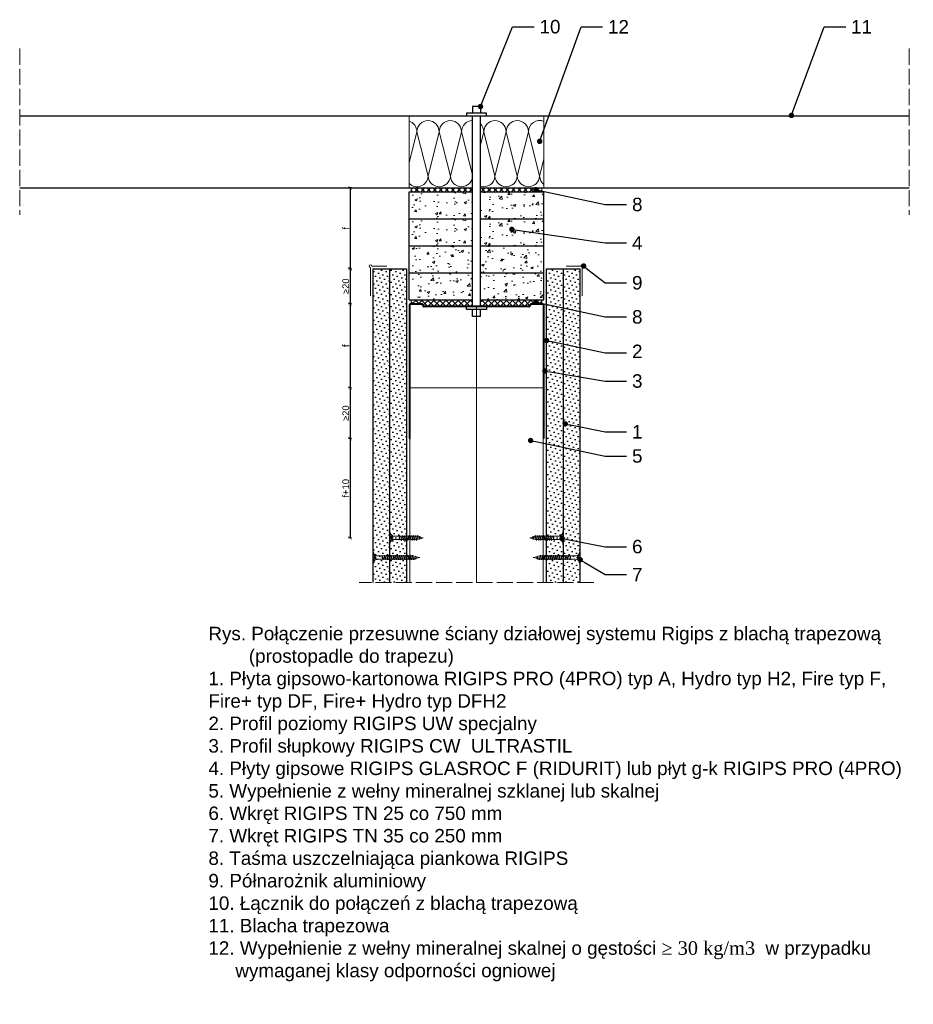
# Model space of a CAD drawing. Header units: millimetres. Extents: x 2157 to 3577, y 2981 to 3712.
# Tile 1 of 2: x 2157 to 2820, y 2981 to 3712. Entities that reach past the tile are written whole.
import ezdxf
from ezdxf import colors
from ezdxf.entities.mleader import LeaderData, LeaderLine
from ezdxf.math import Vec2, Vec3

# ---------------------------------------------------------------- set-up
doc = ezdxf.new("R2010")
doc.units = ezdxf.units.MM
doc.linetypes.add('ACAD_ISO02W100', pattern=[15, 12, -3])
for name, color, linetype, lineweight in [('_ISOVER WELNA', 7, 'BATTING', 9), ('_RIGIPS AKCESORIA', 7, 'Continuous', 18), ('_RIGIPS G-K', 7, 'Continuous', 25), ('_RIGIPS PROFIL', 7, 'Continuous', 18), ('KRESKOWANIE', 7, 'Continuous', 9), ('OPISY', 7, 'Continuous', 9), ('PRZERYWANA', 7, 'ACAD_ISO02W100', 9), ('WYMIARY', 7, 'Continuous', 25)]:
    doc.layers.add(name, color=color, linetype=linetype, lineweight=lineweight)
doc.styles.get("Standard").update_dxf_attribs({"font": 'arial.ttf'})
doc.linetypes.add('BATTING', pattern='A,0.00254,-2.54,[134,ltypeshp.shx,S=2.54,R=0,X=-2.54,Y=0],-5.08,[134,ltypeshp.shx,S=2.54,R=180,X=2.54,Y=0],-2.54', length=10.16254)
doc.dimstyles.new('ISO-25', dxfattribs={"dimtxt": 5, "dimasz": 2.5, "dimexe": 1.25, "dimexo": 0.625, "dimtad": 1, "dimtxsty": 'Standard', "dimblk": 'ARCHTICK', "dimcen": 2.5, "dimadec": 0, "dimazin": 0, "dimtfac": 1, "dimtmove": 0, "dimatfit": 3, "dimfxl": 1, "dimfxlon": 1, "dimarcsym": 0})

# ---------------------------------------------------------------- blocks, each defined once
blk = doc.blocks.new('_Dot')
at = {"color": 0, "linetype": 'ByBlock', "lineweight": -2}
blk.add_line((-0.5, 0), (-1, 0), dxfattribs=at)
at = {"color": 0, "linetype": 'ByBlock', "const_width": 0.5}
blk.add_lwpolyline([(-0.25, 0, 1), (0.25, 0, 1)], format="xyb", close=True, dxfattribs=at)
blk = doc.blocks.new('TN 25')
at = {"layer": '_RIGIPS AKCESORIA'}
for p, q in [((0, -0.84), (0, 7.16)), ((0, 7.16), (0.46, 7.16)), ((0.46, 4.78), (0, 4.78)), ((0, 3.5), (1.77, 3.5)), ((0, 2.83), (1.77, 2.83)), ((0.46, 1.64), (0, 1.64)), ((0.46, 7.16), (0.46, 4.78)), ((0.46, -0.84), (0.46, 1.64)), ((1.77, 3.5), (1.77, 4.2)), ((1.77, 2.83), (1.77, 2.18)), ((3.02, 4.46), (8.47, 4.46)), ((7.49, 2.01), (3.55, 2.01)), ((7.12, 4.46), (7.12, 3.18)), ((8.03, 2.01), (7.12, 4.46)), ((7.12, 3.18), (7.65, 1.53)), ((7.65, 1.53), (8.03, 2.01)), ((9.41, 2.01), (8.03, 2.01)), ((8.47, 4.46), (8.79, 5)), ((9.61, 1.51), (8.47, 4.46)), ((8.79, 5), (9.93, 2.01)), ((9, 4.46), (10.1, 4.46)), ((9.93, 2.01), (9.61, 1.51)), ((11.04, 2.01), (9.93, 2.01)), ((10.1, 4.46), (10.41, 5)), ((11.23, 1.51), (10.1, 4.46)), ((10.41, 5), (11.56, 2.01)), ((10.62, 4.46), (11.67, 4.46)), ((11.56, 2.01), (11.23, 1.51)), ((12.61, 2.01), (11.56, 2.01)), ((11.67, 4.46), (11.99, 5)), ((12.81, 1.51), (11.67, 4.46)), ((11.99, 5), (13.14, 2.01)), ((12.2, 4.46), (13.21, 4.46)), ((13.14, 2.01), (12.81, 1.51)), ((14.15, 2.01), (13.14, 2.01)), ((13.21, 4.46), (13.52, 5)), ((14.34, 1.51), (13.21, 4.46)), ((13.52, 5), (14.67, 2.01)), ((13.73, 4.46), (14.8, 4.46)), ((14.67, 2.01), (14.34, 1.51)), ((15.74, 2.01), (14.67, 2.01)), ((14.8, 4.46), (15.12, 5)), ((15.94, 1.51), (14.8, 4.46)), ((15.12, 5), (16.26, 2.01)), ((15.33, 4.46), (16.42, 4.46)), ((16.26, 2.01), (15.94, 1.51)), ((17.36, 2.01), (16.26, 2.01)), ((16.42, 4.46), (16.73, 5)), ((17.55, 1.51), (16.42, 4.46)), ((16.73, 5), (17.88, 2.01)), ((16.94, 4.46), (17.99, 4.46)), ((17.88, 2.01), (17.55, 1.51)), ((18.93, 2.01), (17.88, 2.01)), ((17.99, 4.46), (18.31, 5)), ((19.13, 1.51), (17.99, 4.46)), ((18.31, 5), (19.45, 2.01)), ((18.52, 4.46), (19.68, 4.46)), ((19.45, 2.01), (19.13, 1.51)), ((19.45, 2.01), (20.62, 2.01)), ((19.68, 4.46), (20, 5)), ((20.82, 1.51), (19.68, 4.46)), ((20, 5), (21.14, 2.01)), ((20.21, 4.46), (20.7, 4.46)), ((20.7, 4.46), (22.28, 3.98)), ((21.14, 2.01), (20.82, 1.51)), ((21.14, 2.01), (21.81, 2.12)), ((21.85, 1.83), (21.67, 3.28)), ((21.67, 3.28), (22.14, 2.4)), ((22.14, 2.4), (21.85, 1.83)), ((22.7, 2.36), (22.14, 2.4)), ((22.28, 3.98), (22.56, 4.37)), ((22.7, 2.36), (22.28, 3.98)), ((22.56, 4.37), (23.03, 2.71)), ((23.03, 2.71), (22.7, 2.36)), ((22.71, 3.85), (25, 3.24)), ((25, 3.24), (23.03, 2.71)), ((0, -0.84), (0.46, -0.84))]:
    blk.add_line(p, q, dxfattribs=at)
for centre, major_axis, ratio, start_param, end_param in [((3.09, 7.67), (0.17, 3.2), 0.826134, 1.773653, 3.180586), ((-0.04, 0.9), (0, 3.93), 0.848176, -0.720942, -0.151112), ((3.37, -1.57), (0.28, 3.57), 0.832181, 0.035984, 1.430787), ((-2.73, 15.91), (0, 14.76), 0.848176, 3.399396, 3.475072), ((0.59, 4.62), (0, 2.81), 0.848176, 3.475072, 3.862535), ((1.66, 3.18), (0, 0.895), 0.848176, -1.552777, -0.720942), ((1.66, 3.18), (0, 0.895), 0.848176, 3.862535, 4.730408)]:
    blk.add_ellipse(centre, major_axis=major_axis, ratio=ratio, start_param=start_param, end_param=end_param, dxfattribs=at)
blk = doc.blocks.new('_ArchTick')
at = {"color": 0, "linetype": 'ByBlock', "const_width": 0.15}
blk.add_lwpolyline([(-0.5, -0.5), (0.5, 0.5)], dxfattribs=at)
blk = doc.blocks.new('*D103')
at = {"layer": 'Defpoints', "color": 0, "transparency": 16777216}
for p in [(2447.61, 3587.07), (2402.4, 3527.07), (2445.61, 3527.07)]:
    blk.add_point(p, dxfattribs=at)
at = {"layer": 'WYMIARY', "color": 0, "lineweight": -2, "transparency": 16777216}
for p, q in [((2403.4, 3587.07), (2401.15, 3587.07)), ((2402.4, 3587.07), (2402.4, 3527.07)), ((2403.4, 3527.07), (2401.15, 3527.07))]:
    blk.add_line(p, q, dxfattribs=at)
at = {"layer": 'WYMIARY', "color": 0, "lineweight": -2, "transparency": 16777216, "xscale": 2.5, "yscale": 2.5, "zscale": 2.5}
for p, rotation in [((2402.4, 3587.07), 90), ((2402.4, 3527.07), 270)]:
    blk.add_blockref('_ArchTick', p, dxfattribs=dict(at, rotation=rotation))
at = {"layer": 'WYMIARY', "color": 0, "transparency": 16777216, "insert": (2399.23, 3557.07), "char_height": 5, "attachment_point": 5, "rotation": 90}
blk.add_mtext('f', dxfattribs=at)
blk = doc.blocks.new('*D104')
at = {"layer": 'Defpoints', "color": 0, "transparency": 16777216}
for p in [(2446.21, 3527.07), (2402.4, 3501.07), (2448.41, 3501.07)]:
    blk.add_point(p, dxfattribs=at)
at = {"layer": 'WYMIARY', "color": 0, "lineweight": -2, "transparency": 16777216}
for p, q in [((2403.4, 3527.07), (2401.15, 3527.07)), ((2402.4, 3527.07), (2402.4, 3501.07)), ((2403.4, 3501.07), (2401.15, 3501.07))]:
    blk.add_line(p, q, dxfattribs=at)
at = {"layer": 'WYMIARY', "color": 0, "lineweight": -2, "transparency": 16777216, "xscale": 2.5, "yscale": 2.5, "zscale": 2.5}
for p, rotation in [((2402.4, 3527.07), 90), ((2402.4, 3501.07), 270)]:
    blk.add_blockref('_ArchTick', p, dxfattribs=dict(at, rotation=rotation))
at = {"layer": 'WYMIARY', "color": 0, "transparency": 16777216, "insert": (2399.22, 3514.07), "char_height": 5, "attachment_point": 5, "rotation": 90}
blk.add_mtext('≥20', dxfattribs=at)
blk = doc.blocks.new('*D105')
at = {"layer": 'Defpoints', "color": 0, "transparency": 16777216}
for p in [(2448.21, 3401.07), (2402.4, 3327.28), (2458.11, 3327.28)]:
    blk.add_point(p, dxfattribs=at)
at = {"layer": 'WYMIARY', "color": 0, "lineweight": -2, "transparency": 16777216}
for p, q in [((2403.4, 3401.07), (2401.15, 3401.07)), ((2402.4, 3401.07), (2402.4, 3327.28)), ((2403.4, 3327.28), (2401.15, 3327.28))]:
    blk.add_line(p, q, dxfattribs=at)
at = {"layer": 'WYMIARY', "color": 0, "lineweight": -2, "transparency": 16777216, "xscale": 2.5, "yscale": 2.5, "zscale": 2.5}
for p, rotation in [((2402.4, 3401.07), 90), ((2402.4, 3327.28), 270)]:
    blk.add_blockref('_ArchTick', p, dxfattribs=dict(at, rotation=rotation))
at = {"layer": 'WYMIARY', "color": 0, "transparency": 16777216, "insert": (2399.19, 3364.18), "char_height": 5, "attachment_point": 5, "rotation": 90}
blk.add_mtext('f+10', dxfattribs=at)
blk = doc.blocks.new('*D106')
at = {"layer": 'Defpoints', "color": 0, "transparency": 16777216}
for p in [(2447.61, 3501.07), (2402.4, 3438.72), (2448.21, 3438.72)]:
    blk.add_point(p, dxfattribs=at)
at = {"layer": 'WYMIARY', "color": 0, "lineweight": -2, "transparency": 16777216}
for p, q in [((2403.4, 3501.07), (2401.15, 3501.07)), ((2402.4, 3501.07), (2402.4, 3438.72)), ((2403.4, 3438.72), (2401.15, 3438.72))]:
    blk.add_line(p, q, dxfattribs=at)
at = {"layer": 'WYMIARY', "color": 0, "lineweight": -2, "transparency": 16777216, "xscale": 2.5, "yscale": 2.5, "zscale": 2.5}
for p, rotation in [((2402.4, 3501.07), 90), ((2402.4, 3438.72), 270)]:
    blk.add_blockref('_ArchTick', p, dxfattribs=dict(at, rotation=rotation))
at = {"layer": 'WYMIARY', "color": 0, "transparency": 16777216, "insert": (2399.23, 3469.89), "char_height": 5, "attachment_point": 5, "rotation": 90}
blk.add_mtext('f', dxfattribs=at)
blk = doc.blocks.new('*D107')
at = {"layer": 'Defpoints', "color": 0, "transparency": 16777216}
for p in [(2446.21, 3438.72), (2402.4, 3401.07), (2447.88, 3401.07)]:
    blk.add_point(p, dxfattribs=at)
at = {"layer": 'WYMIARY', "color": 0, "lineweight": -2, "transparency": 16777216}
for p, q in [((2403.4, 3438.72), (2401.15, 3438.72)), ((2402.4, 3438.72), (2402.4, 3401.07)), ((2403.4, 3401.07), (2401.15, 3401.07))]:
    blk.add_line(p, q, dxfattribs=at)
at = {"layer": 'WYMIARY', "color": 0, "lineweight": -2, "transparency": 16777216, "xscale": 2.5, "yscale": 2.5, "zscale": 2.5}
for p, rotation in [((2402.4, 3438.72), 90), ((2402.4, 3401.07), 270)]:
    blk.add_blockref('_ArchTick', p, dxfattribs=dict(at, rotation=rotation))
at = {"layer": 'WYMIARY', "color": 0, "transparency": 16777216, "insert": (2399.22, 3419.89), "char_height": 5, "attachment_point": 5, "rotation": 90}
blk.add_mtext('≥20', dxfattribs=at)
blk = doc.blocks.new('polnaroznik')
at = {"layer": '_RIGIPS AKCESORIA'}
for p, q in [((429.5, 44.15), (429.5, 55.15)), ((430.5, 56.15), (451.5, 56.15))]:
    blk.add_line(p, q, dxfattribs=at)
blk.add_arc((429.5, 56.15), 1, 0, 270, dxfattribs=at)
blk = doc.blocks.new('TN 35')
at = {"layer": '_RIGIPS AKCESORIA'}
for p, q in [((0, -0.84), (0, 7.16)), ((0, 7.16), (0.46, 7.16)), ((0.46, 4.78), (0, 4.78)), ((0, 3.5), (1.77, 3.5)), ((0, 2.83), (1.77, 2.83)), ((0.46, 1.64), (0, 1.64)), ((0.46, 7.16), (0.46, 4.78)), ((0.46, -0.84), (0.46, 1.64)), ((1.77, 3.5), (1.77, 4.2)), ((1.77, 2.83), (1.77, 2.18)), ((3.02, 4.46), (8.47, 4.46)), ((7.49, 2.01), (3.55, 2.01)), ((7.12, 4.46), (7.12, 3.18)), ((8.03, 2.01), (7.12, 4.46)), ((7.12, 3.18), (7.65, 1.53)), ((7.65, 1.53), (8.03, 2.01)), ((9.41, 2.01), (8.03, 2.01)), ((8.47, 4.46), (8.79, 5)), ((9.61, 1.51), (8.47, 4.46)), ((8.79, 5), (9.93, 2.01)), ((9, 4.46), (10.1, 4.46)), ((9.93, 2.01), (9.61, 1.51)), ((11.04, 2.01), (9.93, 2.01)), ((10.1, 4.46), (10.41, 5)), ((11.23, 1.51), (10.1, 4.46)), ((10.41, 5), (11.56, 2.01)), ((10.62, 4.46), (11.67, 4.46)), ((11.56, 2.01), (11.23, 1.51)), ((12.61, 2.01), (11.56, 2.01)), ((11.67, 4.46), (11.99, 5)), ((12.81, 1.51), (11.67, 4.46)), ((11.99, 5), (13.14, 2.01)), ((12.2, 4.46), (13.21, 4.46)), ((13.14, 2.01), (12.81, 1.51)), ((14.15, 2.01), (13.14, 2.01)), ((13.21, 4.46), (13.52, 5)), ((14.34, 1.51), (13.21, 4.46)), ((13.52, 5), (14.67, 2.01)), ((13.73, 4.46), (14.8, 4.46)), ((14.67, 2.01), (14.34, 1.51)), ((15.74, 2.01), (14.67, 2.01)), ((14.8, 4.46), (15.12, 5)), ((15.94, 1.51), (14.8, 4.46)), ((15.12, 5), (16.26, 2.01)), ((15.33, 4.46), (16.42, 4.46)), ((16.26, 2.01), (15.94, 1.51)), ((17.36, 2.01), (16.26, 2.01)), ((16.42, 4.46), (16.73, 5)), ((17.55, 1.51), (16.42, 4.46)), ((16.73, 5), (17.88, 2.01)), ((16.94, 4.46), (17.99, 4.46)), ((17.88, 2.01), (17.55, 1.51)), ((18.93, 2.01), (17.84, 2.01)), ((17.99, 4.46), (18.31, 5)), ((19.13, 1.51), (17.99, 4.46)), ((18.31, 5), (19.45, 2.01)), ((18.52, 4.46), (19.57, 4.46)), ((19.45, 2.01), (19.13, 1.51)), ((20.51, 2.01), (19.41, 2.01)), ((19.57, 4.46), (19.88, 5)), ((20.7, 1.51), (19.57, 4.46)), ((19.88, 5), (21.03, 2.01)), ((20.09, 4.46), (21.14, 4.46)), ((21.03, 2.01), (20.7, 1.51)), ((22.08, 2.01), (20.99, 2.01)), ((21.14, 4.46), (21.46, 5)), ((22.28, 1.51), (21.14, 4.46)), ((21.46, 5), (22.6, 2.01)), ((21.67, 4.46), (22.72, 4.46)), ((22.6, 2.01), (22.28, 1.51)), ((23.66, 2.01), (22.56, 2.01)), ((22.72, 4.46), (23.03, 5)), ((23.85, 1.51), (22.72, 4.46)), ((23.03, 5), (24.18, 2.01)), ((23.24, 4.46), (24.29, 4.46)), ((24.18, 2.01), (23.85, 1.51)), ((25.23, 2.01), (24.14, 2.01)), ((24.29, 4.46), (24.61, 5)), ((25.43, 1.51), (24.29, 4.46)), ((24.61, 5), (25.75, 2.01)), ((24.81, 4.46), (25.87, 4.46)), ((25.75, 2.01), (25.43, 1.51)), ((26.81, 2.01), (25.71, 2.01)), ((25.87, 4.46), (26.18, 5)), ((27, 1.51), (25.87, 4.46)), ((26.18, 5), (27.33, 2.01)), ((26.39, 4.46), (27.44, 4.46)), ((27.33, 2.01), (27, 1.51)), ((28.38, 2.01), (27.33, 2.01)), ((27.44, 4.46), (27.76, 5)), ((28.58, 1.51), (27.44, 4.46)), ((27.76, 5), (28.9, 2.01)), ((27.96, 4.46), (29.13, 4.46)), ((28.9, 2.01), (28.58, 1.51)), ((28.9, 2.01), (30.07, 2.01)), ((29.13, 4.46), (29.45, 5)), ((30.27, 1.51), (29.13, 4.46)), ((29.45, 5), (30.59, 2.01)), ((29.65, 4.46), (30.15, 4.46)), ((30.15, 4.46), (31.73, 3.98)), ((30.59, 2.01), (30.27, 1.51)), ((30.59, 2.01), (31.26, 2.12)), ((31.3, 1.83), (31.12, 3.28)), ((31.12, 3.28), (31.59, 2.4)), ((31.59, 2.4), (31.3, 1.83)), ((32.15, 2.36), (31.59, 2.4)), ((31.73, 3.98), (32.01, 4.37)), ((32.15, 2.36), (31.73, 3.98)), ((32.01, 4.37), (32.48, 2.71)), ((32.48, 2.71), (32.15, 2.36)), ((32.16, 3.85), (35, 3.24)), ((35, 3.24), (32.48, 2.71)), ((0, -0.84), (0.46, -0.84))]:
    blk.add_line(p, q, dxfattribs=at)
for centre, major_axis, ratio, start_param, end_param in [((3.09, 7.67), (0.17, 3.2), 0.826134, 1.773653, 3.180586), ((-0.04, 0.9), (0, 3.93), 0.848176, -0.720942, -0.151112), ((3.37, -1.57), (0.28, 3.57), 0.832181, 0.035984, 1.430787), ((-2.73, 15.91), (0, 14.76), 0.848176, 3.399396, 3.475072), ((0.59, 4.62), (0, 2.81), 0.848176, 3.475072, 3.862535), ((1.66, 3.18), (0, 0.895), 0.848176, -1.552777, -0.720942), ((1.66, 3.18), (0, 0.895), 0.848176, 3.862535, 4.730408)]:
    blk.add_ellipse(centre, major_axis=major_axis, ratio=ratio, start_param=start_param, end_param=end_param, dxfattribs=at)

msp = doc.modelspace()

# ---------------------------------------------------------------- hatches: boundary and pattern name
at = {"layer": '_RIGIPS G-K'}
h = msp.add_hatch(dxfattribs=at)
h.set_pattern_fill('DOTS', color=256, scale=2, angle=225, style=0)
h.set_pattern_definition([(225, (-2412.4105, 2773.951), (1.122532, -3.367596), [0, -3.175])])
h.paths.add_polyline_path([(2573.208, 3527.069), (2560.708, 3527.069), (2560.708, 3294.366), (2573.208, 3294.366)])
h.paths.add_polyline_path([(2431.708, 3527.069), (2419.208, 3527.069), (2419.208, 3294.366), (2431.708, 3294.366)])
h = msp.add_hatch(dxfattribs=at)
h.set_pattern_fill('DOTS', color=256, scale=2, angle=225, style=0)
h.set_pattern_definition([(225, (-434.067, 2518.0016), (1.122532, -3.367596), [0, -3.175])])
h.paths.add_polyline_path([(2444.208, 3527.069), (2431.708, 3527.069), (2431.708, 3294.366), (2444.208, 3294.366)])
h = msp.add_hatch(dxfattribs=at)
h.set_pattern_fill('DOTS', color=256, scale=2, angle=225, style=0)
h.set_pattern_definition([(225, (-431.067, 2518.0016), (1.122532, -3.367596), [0, -3.175])])
h.paths.add_polyline_path([(2560.708, 3527.069), (2548.208, 3527.069), (2548.208, 3294.366), (2560.708, 3294.366)])
at = {"layer": 'KRESKOWANIE'}
h = msp.add_hatch(dxfattribs=at)
h.set_pattern_fill('AR-CONC', color=256, scale=0.1, style=0)
h.set_pattern_definition([(50, (-432.567, 2581.002), (18.21847, -1.59391), [1.905, -20.955]), (355, (-432.567, 2581.002), (-3.52434, 19.10568), [1.524, -16.76406]), (100.45144, (-431.049, 2580.869), (14.69412, 17.51178), [1.619, -17.80902]), (46.1842, (-432.567, 2586.082), (27.1079, -4.20423), [2.8575, -31.4325]), (96.6356, (-430.308, 2585.73), (23.74041, 24.74261), [2.4285, -26.71356]), (351.1842, (-432.567, 2586.082), (23.74041, 24.7426), [2.286, -25.14597]), (21, (-430.027, 2584.812), (15.16144, -10.22652), [1.905, -20.955]), (326, (-430.027, 2584.812), (6.1802, 18.4188), [1.524, -16.764]), (71.45144, (-428.764, 2583.96), (21.34164, 8.19228), [1.619, -17.80899]), (37.5, (-432.567, 2581.0016), (0.30886, 8.455504), [0, -16.5608, 0, -17.018, 0, -16.8275]), (7.5, (-432.567, 2581.002), (6.681966, 10.018057), [0, -9.7028, 0, -16.1798, 0, -6.4135]), (327.5, (-438.231, 2581.0016), (13.55906, -0.572874), [0, -6.35, 0, -19.812, 0, -26.289]), (317.5, (-440.771, 2581.002), (14.81292, 2.54265), [0, -8.255, 0, -13.1572, 0, -18.669])])
h.paths.add_polyline_path([(2493.208, 3564.069), (2493.208, 3584.069), (2446.208, 3584.069), (2446.208, 3564.069)])
h.paths.add_polyline_path([(2499.208, 3584.069), (2499.208, 3564.069), (2546.208, 3564.069), (2546.208, 3584.069)])
h = msp.add_hatch(dxfattribs=at)
h.set_pattern_fill('ANSI37', color=256, angle=270, style=0)
h.set_pattern_definition([(315, (-94.067, 2269.9406), (2.245064, 2.245064), []), (45, (-94.067, 2269.9406), (-2.245064, 2.245064), [])])
h.paths.add_polyline_path([(2499.208, 3587.069), (2499.208, 3584.069), (2544.808, 3584.069), (2544.808, 3587.069)])
h.paths.add_polyline_path([(2493.208, 3584.069), (2493.208, 3587.069), (2447.608, 3587.069), (2447.608, 3584.069)])
h = msp.add_hatch(dxfattribs=at)
h.set_pattern_fill('AR-CONC', color=256, scale=0.1, style=0)
h.set_pattern_definition([(50, (-432.567, 2561.002), (18.21847, -1.59391), [1.905, -20.955]), (355, (-432.567, 2561.002), (-3.52434, 19.10568), [1.524, -16.76406]), (100.45144, (-431.049, 2560.869), (14.69412, 17.51178), [1.619, -17.80902]), (46.1842, (-432.567, 2566.082), (27.1079, -4.20423), [2.8575, -31.4325]), (96.6356, (-430.308, 2565.73), (23.74041, 24.74261), [2.4285, -26.71356]), (351.1842, (-432.567, 2566.082), (23.74041, 24.7426), [2.286, -25.14597]), (21, (-430.027, 2564.812), (15.16144, -10.22652), [1.905, -20.955]), (326, (-430.027, 2564.812), (6.1802, 18.4188), [1.524, -16.764]), (71.45144, (-428.764, 2563.96), (21.34164, 8.19228), [1.619, -17.80899]), (37.5, (-432.567, 2561.0016), (0.30886, 8.455504), [0, -16.5608, 0, -17.018, 0, -16.8275]), (7.5, (-432.567, 2561.002), (6.681966, 10.018057), [0, -9.7028, 0, -16.1798, 0, -6.4135]), (327.5, (-438.231, 2561.0016), (13.55906, -0.572874), [0, -6.35, 0, -19.812, 0, -26.289]), (317.5, (-440.771, 2561.002), (14.81292, 2.54265), [0, -8.255, 0, -13.1572, 0, -18.669])])
h.paths.add_polyline_path([(2493.208, 3544.069), (2493.208, 3564.069), (2446.208, 3564.069), (2446.208, 3544.069)])
h.paths.add_polyline_path([(2499.208, 3564.069), (2499.208, 3544.069), (2546.208, 3544.069), (2546.208, 3564.069)])
h = msp.add_hatch(dxfattribs=at)
h.set_pattern_fill('AR-CONC', color=256, scale=0.1, style=0)
h.set_pattern_definition([(50, (-841.272, 2773.951), (18.21847, -1.59391), [1.905, -20.955]), (355, (-841.272, 2773.951), (-3.52434, 19.10568), [1.524, -16.76406]), (100.45144, (-839.754, 2773.818), (14.694125, 17.511775), [1.619, -17.80902]), (46.1842, (-841.272, 2779.031), (27.1079, -4.20423), [2.8575, -31.4325]), (96.6356, (-839.013, 2778.68), (23.74041, 24.74261), [2.4285, -26.71356]), (351.18415, (-841.272, 2779.03), (23.74041, 24.74261), [2.286, -25.14597]), (21, (-838.732, 2777.761), (15.16144, -10.22652), [1.905, -20.955]), (326, (-838.732, 2777.761), (6.1802, 18.4188), [1.524, -16.764]), (71.45144, (-837.469, 2776.909), (21.34164, 8.19228), [1.619, -17.80899]), (37.5, (-841.272, 2773.951), (0.30886, 8.455504), [0, -16.5608, 0, -17.018, 0, -16.8275]), (7.5, (-841.272, 2773.951), (6.681966, 10.018057), [0, -9.7028, 0, -16.1798, 0, -6.4135]), (327.5, (-846.936, 2773.951), (13.55906, -0.572874), [0, -6.35, 0, -19.812, 0, -26.289]), (317.5, (-849.476, 2773.951), (14.81292, 2.54265), [0, -8.255, 0, -13.1572, 0, -18.669])])
h.paths.add_polyline_path([(2499.208, 3544.069), (2499.208, 3524.069), (2546.208, 3524.069), (2546.208, 3544.069)])
h.paths.add_polyline_path([(2493.208, 3524.069), (2493.208, 3544.069), (2446.208, 3544.069), (2446.208, 3524.069)])
h = msp.add_hatch(dxfattribs=at)
h.set_pattern_fill('AR-CONC', color=256, scale=0.1, style=0)
h.set_pattern_definition([(50, (-432.567, 2541.002), (18.21847, -1.59391), [1.905, -20.955]), (355, (-432.567, 2541.002), (-3.52434, 19.10568), [1.524, -16.76406]), (100.45144, (-431.049, 2540.869), (14.69412, 17.51178), [1.619, -17.80902]), (46.1842, (-432.567, 2546.082), (27.1079, -4.20423), [2.8575, -31.4325]), (96.6356, (-430.308, 2545.73), (23.74041, 24.74261), [2.4285, -26.71356]), (351.1842, (-432.567, 2546.082), (23.74041, 24.7426), [2.286, -25.14597]), (21, (-430.027, 2544.812), (15.16144, -10.22652), [1.905, -20.955]), (326, (-430.027, 2544.812), (6.1802, 18.4188), [1.524, -16.764]), (71.45144, (-428.764, 2543.96), (21.34164, 8.19228), [1.619, -17.80899]), (37.5, (-432.567, 2541.0016), (0.30886, 8.455504), [0, -16.5608, 0, -17.018, 0, -16.8275]), (7.5, (-432.567, 2541.002), (6.681966, 10.018057), [0, -9.7028, 0, -16.1798, 0, -6.4135]), (327.5, (-438.231, 2541.0016), (13.55906, -0.572874), [0, -6.35, 0, -19.812, 0, -26.289]), (317.5, (-440.771, 2541.002), (14.81292, 2.54265), [0, -8.255, 0, -13.1572, 0, -18.669])])
h.paths.add_polyline_path([(2493.208, 3504.069), (2493.208, 3524.069), (2446.208, 3524.069), (2446.208, 3504.069)])
h.paths.add_polyline_path([(2499.208, 3524.069), (2499.208, 3504.069), (2546.208, 3504.069), (2546.208, 3524.069)])
msp.add_hatch(color=256, dxfattribs=at).paths.add_polyline_path([(2535.949, 3499.282), (2536.278, 3499.957, -0.2869508), (2537.177, 3500.519), (2545.408, 3500.519, -0.4142136), (2545.658, 3500.269), (2545.658, 3401.069), (2546.208, 3401.069), (2546.208, 3500.269, 0.4142136), (2545.408, 3501.069), (2536.833, 3501.069, 0.2869508), (2535.934, 3500.507), (2535.605, 3499.832, -0.2869508), (2534.706, 3499.269), (2457.71, 3499.269, -0.2869508), (2456.81, 3499.832), (2456.482, 3500.507, 0.2869508), (2455.583, 3501.069), (2447.008, 3501.069, 0.4142136), (2446.208, 3500.269), (2446.208, 3401.069), (2446.758, 3401.069), (2446.758, 3500.269, -0.4142136), (2447.008, 3500.519), (2455.239, 3500.519, -0.2869508), (2456.138, 3499.957), (2456.466, 3499.282, 0.2869508), (2457.366, 3498.719), (2535.05, 3498.719, 0.2869508)])
h = msp.add_hatch(dxfattribs=at)
h.set_pattern_fill('ANSI37', color=256, angle=270, style=0)
h.set_pattern_definition([(315, (4446.983, 4938.198), (2.245064, 2.245064), []), (45, (4446.983, 4938.198), (-2.245064, 2.245064), [])])
edge = h.paths.add_edge_path()
edge.add_line((2493.208, 3499.269), (2493.208, 3504.069))
edge.add_line((2493.208, 3504.069), (2447.608, 3504.069))
edge.add_line((2447.608, 3504.069), (2447.608, 3501.069))
edge.add_line((2447.608, 3501.069), (2455.583, 3501.069))
edge.add_arc((2455.583, 3500.069), 1, 25.956506, 90, ccw=False)
edge.add_line((2456.482, 3500.507), (2456.81, 3499.832))
edge.add_arc((2457.71, 3500.269), 1, 205.956506, 270)
edge.add_line((2457.71, 3499.269), (2493.208, 3499.269))
edge = h.paths.add_edge_path()
edge.add_line((2499.208, 3504.069), (2499.208, 3499.269))
edge.add_line((2499.208, 3499.269), (2534.706, 3499.269))
edge.add_arc((2534.706, 3500.269), 1, 270, 334.043494)
edge.add_line((2535.605, 3499.832), (2535.934, 3500.507))
edge.add_arc((2536.833, 3500.069), 1, 90, 154.043494, ccw=False)
edge.add_line((2536.833, 3501.069), (2544.808, 3501.069))
edge.add_line((2544.808, 3501.069), (2544.808, 3504.069))
edge.add_line((2544.808, 3504.069), (2499.208, 3504.069))

# ---------------------------------------------------------------- linework, layer by layer
for p, q in [((2493.208, 3647.459), (2493.208, 3642.459)), ((2499.208, 3647.459), (2493.208, 3647.459)), ((2499.208, 3647.459), (2499.208, 3642.459)), ((2157.205, 3640.459), (2817.205, 3640.459)), ((2503.708, 3642.459), (2488.708, 3642.459)), ((2488.708, 3642.459), (2488.708, 3640.459)), ((2493.208, 3499.269), (2493.208, 3640.459)), ((2499.208, 3499.269), (2499.208, 3640.459)), ((2503.708, 3640.459), (2503.708, 3642.459)), ((2157.205, 3587.069), (2493.208, 3587.069)), ((2499.208, 3587.069), (2817.205, 3587.069)), ((2446.208, 3500.269), (2446.208, 3401.069)), ((2446.758, 3500.269), (2446.758, 3401.069)), ((2455.583, 3501.069), (2447.008, 3501.069)), ((2455.239, 3500.519), (2447.008, 3500.519)), ((2456.138, 3499.957), (2456.466, 3499.282)), ((2456.482, 3500.507), (2456.81, 3499.832)), ((2535.934, 3500.507), (2535.605, 3499.832)), ((2536.278, 3499.957), (2535.949, 3499.282)), ((2545.408, 3501.069), (2536.833, 3501.069)), ((2545.408, 3500.519), (2537.177, 3500.519)), ((2545.658, 3500.269), (2545.658, 3401.069)), ((2546.208, 3500.269), (2546.208, 3401.069)), ((2535.05, 3498.719), (2457.366, 3498.719)), ((2534.706, 3499.269), (2457.71, 3499.269)), ((2488.708, 3496.719), (2488.708, 3498.719)), ((2503.708, 3498.719), (2488.708, 3498.719)), ((2503.708, 3496.719), (2488.708, 3496.719)), ((2493.208, 3491.719), (2493.208, 3496.719)), ((2499.208, 3491.719), (2499.208, 3496.719)), ((2503.708, 3498.719), (2503.708, 3496.719)), ((2499.208, 3491.719), (2493.208, 3491.719)), ((2446.208, 3401.069), (2446.758, 3401.069)), ((2546.208, 3401.069), (2545.658, 3401.069))]:
    msp.add_line(p, q)
for centre, radius, start, end in [((2447.008, 3500.269), 0.8, 90, 180), ((2447.008, 3500.269), 0.25, 90, 180), ((2455.239, 3499.519), 1, 25.956506, 90), ((2455.583, 3500.069), 1, 25.956506, 90), ((2457.71, 3500.269), 1, 205.956506, 270), ((2534.706, 3500.269), 1, 270, 334.043494), ((2536.833, 3500.069), 1, 90, 154.043494), ((2537.177, 3499.519), 1, 90, 154.043494), ((2545.408, 3500.269), 0.8, 0, 90), ((2545.408, 3500.269), 0.25, 0, 90), ((2457.366, 3499.719), 1, 205.956506, 270), ((2535.05, 3499.719), 1, 270, 334.043494)]:
    msp.add_arc(centre, radius, start, end)
at = {"layer": '_ISOVER WELNA', "ltscale": 1.2}
msp.add_line((2496.208, 3294.366), (2496.208, 3498.719), dxfattribs=at)
at = {"layer": '_RIGIPS G-K'}
for p, q in [((2446.208, 3504.069), (2446.208, 3584.069)), ((2446.208, 3584.069), (2493.208, 3584.069)), ((2499.208, 3584.069), (2546.208, 3584.069)), ((2546.208, 3504.069), (2546.208, 3584.069)), ((2446.208, 3564.069), (2493.208, 3564.069)), ((2499.208, 3564.069), (2546.208, 3564.069)), ((2446.208, 3544.069), (2493.208, 3544.069)), ((2499.208, 3544.069), (2546.208, 3544.069)), ((2419.208, 3527.069), (2419.208, 3294.366)), ((2419.208, 3527.069), (2431.708, 3527.069)), ((2431.708, 3527.069), (2431.708, 3294.366)), ((2431.708, 3527.069), (2444.208, 3527.069)), ((2444.208, 3527.069), (2444.208, 3294.366)), ((2446.208, 3524.069), (2493.208, 3524.069)), ((2499.208, 3524.069), (2546.208, 3524.069)), ((2548.208, 3294.366), (2548.208, 3527.069)), ((2548.208, 3527.069), (2560.708, 3527.069)), ((2560.708, 3294.366), (2560.708, 3527.069)), ((2560.708, 3527.069), (2573.208, 3527.069)), ((2573.208, 3294.366), (2573.208, 3527.069)), ((2446.208, 3504.069), (2493.208, 3504.069)), ((2499.208, 3504.069), (2546.208, 3504.069))]:
    msp.add_line(p, q, dxfattribs=at)
at = {"layer": '_RIGIPS PROFIL', "lineweight": 9}
for p, q in [((2446.808, 3294.366), (2446.808, 3480.669)), ((2545.608, 3294.366), (2545.608, 3480.669)), ((2446.808, 3438.719), (2545.608, 3438.719))]:
    msp.add_line(p, q, dxfattribs=at)
at = {"layer": 'KRESKOWANIE'}
for p, q in [((2446.208, 3587.069), (2446.208, 3640.459)), ((2546.208, 3587.069), (2546.208, 3640.459)), ((2447.608, 3584.069), (2447.608, 3587.069)), ((2544.808, 3584.069), (2544.808, 3587.069)), ((2447.608, 3501.069), (2447.608, 3504.069)), ((2544.808, 3501.069), (2544.808, 3504.069))]:
    msp.add_line(p, q, dxfattribs=at)
for points in [[(2446.208, 3605.733), (2451.972, 3628.789), (2451.972, 3628.789)], [(2451.972, 3628.789), (2460.252, 3595.669), (2460.252, 3595.669)], [(2460.252, 3595.669), (2468.532, 3628.789), (2468.532, 3628.789)], [(2468.532, 3628.789), (2476.812, 3595.669), (2476.812, 3595.669)], [(2468.532, 3628.789), (2476.812, 3595.669), (2476.812, 3595.669)], [(2476.812, 3595.669), (2485.092, 3628.789), (2485.092, 3628.789)], [(2485.092, 3628.789), (2493.372, 3595.669), (2493.372, 3595.669)], [(2499.208, 3619.013), (2501.652, 3628.789), (2501.652, 3628.789)], [(2501.652, 3628.789), (2509.932, 3595.669), (2509.932, 3595.669)], [(2509.932, 3595.669), (2518.212, 3628.789), (2518.212, 3628.789)], [(2518.212, 3628.789), (2526.492, 3595.669), (2526.492, 3595.669)], [(2518.212, 3628.789), (2526.492, 3595.669), (2526.492, 3595.669)], [(2526.492, 3595.669), (2534.772, 3628.789), (2534.772, 3628.789)], [(2534.772, 3628.789), (2543.052, 3595.669), (2543.052, 3595.669)], [(2543.052, 3595.669), (2546.208, 3608.293)]]:
    msp.add_lwpolyline(points, dxfattribs=at)
for centre, radius, start, end in [((2443.692, 3628.789), 8.28, 0, 72.311369), ((2460.252, 3628.789), 8.28, 0, 180), ((2476.812, 3628.789), 8.28, 0, 180), ((2493.372, 3628.789), 8.28, 91.136106, 180), ((2493.372, 3628.789), 8.28, 0, 45.185788), ((2509.932, 3628.789), 8.28, 0, 180), ((2526.492, 3628.789), 8.28, 0, 180), ((2543.052, 3628.789), 8.28, 67.595766, 180), ((2451.972, 3596.223), 8.298, 226.004222, 356.175118), ((2468.532, 3596.223), 8.298, 183.824882, 356.175118), ((2485.092, 3596.223), 8.298, 183.824882, 356.175118), ((2501.652, 3596.223), 8.298, 252.870506, 356.175118), ((2518.212, 3596.223), 8.298, 183.824882, 356.175118), ((2534.772, 3596.223), 8.298, 183.824882, 356.175118), ((2551.332, 3596.223), 8.298, 183.824882, 231.867449)]:
    msp.add_arc(centre, radius, start, end, dxfattribs=at)
at = {"layer": 'PRZERYWANA'}
for p, q in [((2157.205, 3690.459), (2157.205, 3567.069)), ((2817.205, 3690.459), (2817.205, 3567.069)), ((2583.208, 3294.366), (2409.208, 3294.366))]:
    msp.add_line(p, q, dxfattribs=at)

# ---------------------------------------------------------------- block references
at = {"layer": '_RIGIPS AKCESORIA', "xscale": -1}
for name, p, rotation in [('polnaroznik', (2473.731, 3958.57), 90), ('TN 25', (2431.708, 3330.527), 180)]:
    msp.add_blockref(name, p, dxfattribs=dict(at, rotation=rotation))
at = {"layer": '_RIGIPS AKCESORIA'}
for name, p, rotation in [('polnaroznik', (2518.586, 3958.57), 270), ('TN 25', (2560.708, 3330.527), 180)]:
    msp.add_blockref(name, p, dxfattribs=dict(at, rotation=rotation))
msp.add_blockref('TN 35', (2419.208, 3309.514), dxfattribs=at)
at = {"layer": '_RIGIPS AKCESORIA', "xscale": -1}
msp.add_blockref('TN 35', (2573.208, 3309.514), dxfattribs=at)

# ---------------------------------------------------------------- texts
at = {"insert": (2297.261, 3261.391), "char_height": 10, "width": 526.05746, "attachment_point": 1}
msp.add_mtext('\\pi-30,l30;Rys. Połączenie przesuwne ściany działowej systemu Rigips z blachą trapezową (prostopadle do trapezu)\\P\\pi0,l0;1. Płyta gipsowo-kartonowa RIGIPS PRO (4PRO) typ A, Hydro typ H2, Fire typ F, Fire+ typ DF, Fire+ Hydro typ DFH2\\P2. Profil poziomy RIGIPS UW specjalny\\P3. Profil słupkowy RIGIPS CW  ULTRASTIL\\P4. Płyty gipsowe RIGIPS GLASROC F (RIDURIT) lub płyt g-k RIGIPS PRO (4PRO)\\P5. Wypełnienie z wełny mineralnej szklanej lub skalnej\\P6. Wkręt RIGIPS TN 25 co 750 mm\\P7. Wkręt RIGIPS TN 35 co 250 mm\\P8. Taśma uszczelniająca piankowa RIGIPS\\P9. Półnarożnik aluminiowy\\P10. Łącznik do połączeń z blachą trapezową\\P11. Blacha trapezowa\\P\\pi-20,l20;12. Wypełnienie z wełny mineralnej skalnej o gęstości {\\fTimes New Roman|b0|i0|c0|p18;≥\\fTimes New Roman|b0|i0|c238|p18; 30 kg/m3 } w przypadku wymaganej klasy odporności ogniowej', dxfattribs=at)

# ---------------------------------------------------------------- dimensions: what is measured, and where the dimension line sits
at = {"layer": 'WYMIARY'}
for base, p1, p2, text, picture, middle in [((2402.399, 3527.069), (2447.608, 3587.069), (2445.608, 3527.069), 'f', '*D103', (2399.232, 3557.069)), ((2402.399, 3501.069), (2446.208, 3527.069), (2448.408, 3501.069), '≥20', '*D104', (2399.221, 3514.069)), ((2402.399, 3438.719), (2447.608, 3501.069), (2448.208, 3438.719), 'f', '*D106', (2399.232, 3469.894)), ((2402.399, 3401.069), (2446.208, 3438.719), (2447.883, 3401.069), '≥20', '*D107', (2399.221, 3419.894)), ((2402.399, 3327.283), (2448.208, 3401.069), (2458.108, 3327.283), 'f+10', '*D105', (2399.189, 3364.176))]:
    dim = msp.add_linear_dim(base=base, p1=p1, p2=p2, angle=90, text=text, dimstyle='ISO-25', override={"dimtad": 3, "dimtmove": 2}, dxfattribs=at)
    dim.commit()
    dim.dimension.update_dxf_attribs({"geometry": picture, "text_midpoint": middle})

# ---------------------------------------------------------------- leaders
at = {"layer": 'OPISY'}
ml = msp.add_multileader_mtext('Standard', dxfattribs=at)
ml.set_content('10', color=256)
ml.set_leader_properties()
ml.set_arrow_properties(name='DOT')
ml.build(insert=Vec2(0, 0))
ctx = ml.context
ctx.base_point, ctx.char_height, ctx.landing_gap_size, ctx.plane_origin = Vec3(2539.01, 3706.621), 10, 4, Vec3(2346.422, 3850.28)
notes = []
notes.append((ctx, [(0, (1, 1, 0), (2523.01, 3706.621), (1, 0), 16, [(0, [(2499.208, 3647.459)], 0, [])])]))
ctx.mtext.insert, ctx.mtext.flow_direction = Vec3(2543.01, 3711.706), 5
ml = msp.add_multileader_mtext('Standard', dxfattribs=at)
ml.set_content('12', color=256)
ml.set_leader_properties()
ml.set_arrow_properties(name='DOT')
ml.build(insert=Vec2(0, 0))
ctx = ml.context
ctx.base_point, ctx.char_height, ctx.landing_gap_size, ctx.plane_origin = Vec3(2589.829, 3706.621), 10, 4, Vec3(2397.24, 3850.28)
notes.append((ctx, [(0, (1, 1, 0), (2573.829, 3706.621), (1, 0), 16, [(0, [(2543.125, 3621.613)], 0, [])])]))
ctx.mtext.insert, ctx.mtext.flow_direction = Vec3(2593.829, 3711.621), 5
ml = msp.add_multileader_mtext('Standard', dxfattribs=at)
ml.set_content('11', color=256)
ml.set_leader_properties()
ml.set_arrow_properties(name='DOT')
ml.build(insert=Vec2(0, 0))
ctx = ml.context
ctx.base_point, ctx.char_height, ctx.landing_gap_size, ctx.plane_origin = Vec3(2770.188, 3706.621), 10, 4, Vec3(2577.599, 3850.28)
notes.append((ctx, [(0, (1, 1, 0), (2754.188, 3706.621), (1, 0), 16, [(0, [(2729.941, 3640.823)], 0, [])])]))
ctx.mtext.insert, ctx.mtext.flow_direction = Vec3(2774.188, 3711.621), 5
ml = msp.add_multileader_mtext('Standard', dxfattribs=at)
ml.set_content('8', color=256)
ml.set_leader_properties()
ml.set_arrow_properties(name='DOT')
ml.build(insert=Vec2(0, 0))
ctx = ml.context
ctx.base_point, ctx.char_height, ctx.landing_gap_size, ctx.plane_origin = Vec3(2607.643, 3574.702), 10, 4, Vec3(2415.054, 3718.362)
notes.append((ctx, [(0, (1, 1, 0), (2591.643, 3574.702), (1, 0), 16, [(0, [(2540.353, 3585.718)], 0, [])])]))
ctx.mtext.insert, ctx.mtext.flow_direction = Vec3(2611.643, 3579.788), 5
ml = msp.add_multileader_mtext('Standard', dxfattribs=at)
ml.set_content('4', color=256)
ml.set_leader_properties()
ml.set_arrow_properties(name='DOT')
ml.build(insert=Vec2(0, 0))
ctx = ml.context
ctx.base_point, ctx.char_height, ctx.landing_gap_size, ctx.plane_origin = Vec3(2607.643, 3546.223), 10, 4, Vec3(2415.054, 3675.585)
notes.append((ctx, [(0, (1, 1, 0), (2591.643, 3546.223), (1, 0), 16, [(0, [(2522.476, 3556.291)], 0, [])])]))
ctx.mtext.insert, ctx.mtext.flow_direction = Vec3(2611.643, 3551.223), 5
ml = msp.add_multileader_mtext('Standard', dxfattribs=at)
ml.set_content('9', color=256)
ml.set_leader_properties()
ml.set_arrow_properties(name='DOT')
ml.build(insert=Vec2(0, 0))
ctx = ml.context
ctx.base_point, ctx.char_height, ctx.landing_gap_size, ctx.plane_origin = Vec3(2607.643, 3516.597), 10, 4, Vec3(2415.054, 3660.256)
notes.append((ctx, [(0, (1, 1, 0), (2591.643, 3516.597), (1, 0), 16, [(0, [(2575.735, 3529.112)], 0, [])])]))
ctx.mtext.insert, ctx.mtext.flow_direction = Vec3(2611.643, 3521.682), 5
ml = msp.add_multileader_mtext('Standard', dxfattribs=at)
ml.set_content('8', color=256)
ml.set_leader_properties()
ml.set_arrow_properties(name='DOT')
ml.build(insert=Vec2(0, 0))
ctx = ml.context
ctx.base_point, ctx.char_height, ctx.landing_gap_size, ctx.plane_origin = Vec3(2607.643, 3491.304), 10, 4, Vec3(2415.054, 3634.963)
notes.append((ctx, [(0, (1, 1, 0), (2591.643, 3491.304), (1, 0), 16, [(0, [(2540.353, 3502.319)], 0, [])])]))
ctx.mtext.insert, ctx.mtext.flow_direction = Vec3(2611.643, 3496.389), 5
ml = msp.add_multileader_mtext('Standard', dxfattribs=at)
ml.set_content('2', color=256)
ml.set_leader_properties()
ml.set_arrow_properties(name='DOT')
ml.build(insert=Vec2(0, 0))
ctx = ml.context
ctx.base_point, ctx.char_height, ctx.landing_gap_size, ctx.plane_origin = Vec3(2607.643, 3464.756), 10, 4, Vec3(2415.054, 3608.416)
notes.append((ctx, [(0, (1, 1, 0), (2591.643, 3464.756), (1, 0), 16, [(0, [(2548.295, 3473.805)], 0, [])])]))
ctx.mtext.insert, ctx.mtext.flow_direction = Vec3(2611.643, 3470.756), 5
ml = msp.add_multileader_mtext('Standard', dxfattribs=at)
ml.set_content('3', color=256)
ml.set_leader_properties()
ml.set_arrow_properties(name='DOT')
ml.build(insert=Vec2(0, 0))
ctx = ml.context
ctx.base_point, ctx.char_height, ctx.landing_gap_size, ctx.plane_origin = Vec3(2607.643, 3443.68), 10, 4, Vec3(2415.054, 3587.339)
notes.append((ctx, [(0, (1, 1, 0), (2591.643, 3443.68), (1, 0), 16, [(0, [(2547.008, 3451.247)], 0, [])])]))
ctx.mtext.insert, ctx.mtext.flow_direction = Vec3(2611.643, 3448.769), 5
ml = msp.add_multileader_mtext('Standard', dxfattribs=at)
ml.set_content('1', color=256)
ml.set_leader_properties()
ml.set_arrow_properties(name='DOT')
ml.build(insert=Vec2(0, 0))
ctx = ml.context
ctx.base_point, ctx.char_height, ctx.landing_gap_size, ctx.plane_origin = Vec3(2607.643, 3406.107), 10, 4, Vec3(2415.054, 3549.766)
notes.append((ctx, [(0, (1, 1, 0), (2591.643, 3406.107), (1, 0), 16, [(0, [(2562.108, 3411.959)], 0, [])])]))
ctx.mtext.insert, ctx.mtext.flow_direction = Vec3(2611.643, 3411.107), 5
ml = msp.add_multileader_mtext('Standard', dxfattribs=at)
ml.set_content('5', color=256)
ml.set_leader_properties()
ml.set_arrow_properties(name='DOT')
ml.build(insert=Vec2(0, 0))
ctx = ml.context
ctx.base_point, ctx.char_height, ctx.landing_gap_size, ctx.plane_origin = Vec3(2607.643, 3388.104), 10, 4, Vec3(2415.054, 3531.764)
notes.append((ctx, [(0, (1, 1, 0), (2591.643, 3388.104), (1, 0), 16, [(0, [(2536.404, 3399.635)], 0, [])])]))
ctx.mtext.insert, ctx.mtext.flow_direction = Vec3(2611.643, 3393.19), 5
ml = msp.add_multileader_mtext('Standard', dxfattribs=at)
ml.set_content('6', color=256)
ml.set_leader_properties()
ml.set_arrow_properties(name='DOT')
ml.build(insert=Vec2(0, 0))
ctx = ml.context
ctx.base_point, ctx.char_height, ctx.landing_gap_size, ctx.plane_origin = Vec3(2607.643, 3320.84), 10, 4, Vec3(2415.054, 3464.499)
notes.append((ctx, [(0, (1, 1, 0), (2591.643, 3320.84), (1, 0), 16, [(0, [(2559.755, 3327.028)], 0, [])])]))
ctx.mtext.insert, ctx.mtext.flow_direction = Vec3(2611.643, 3325.925), 5
ml = msp.add_multileader_mtext('Standard', dxfattribs=at)
ml.set_content('7', color=256)
ml.set_leader_properties()
ml.set_arrow_properties(name='DOT')
ml.build(insert=Vec2(0, 0))
ctx = ml.context
ctx.base_point, ctx.char_height, ctx.landing_gap_size, ctx.plane_origin = Vec3(2607.643, 3300.078), 10, 4, Vec3(2415.054, 3443.738)
notes.append((ctx, [(0, (1, 1, 0), (2591.643, 3300.078), (1, 0), 16, [(0, [(2573.208, 3311.151)], 0, [])])]))
ctx.mtext.insert, ctx.mtext.flow_direction = Vec3(2611.643, 3305.078), 5
for ctx, leaders in notes:
    for number, flags, end, landing, length, lines in leaders:
        leader = LeaderData()
        leader.index, (leader.has_last_leader_line, leader.has_dogleg_vector, leader.attachment_direction) = number, flags
        leader.last_leader_point, leader.dogleg_vector, leader.dogleg_length = Vec3(end), Vec3(landing), length
        for number, points, colour, breaks in lines:
            line = LeaderLine()
            line.index, line.vertices, line.color, line.breaks = number, Vec3.list(points), colors.encode_raw_color(colour), breaks
            leader.lines.append(line)
        ctx.leaders.append(leader)

doc.saveas('drawing.dxf')
